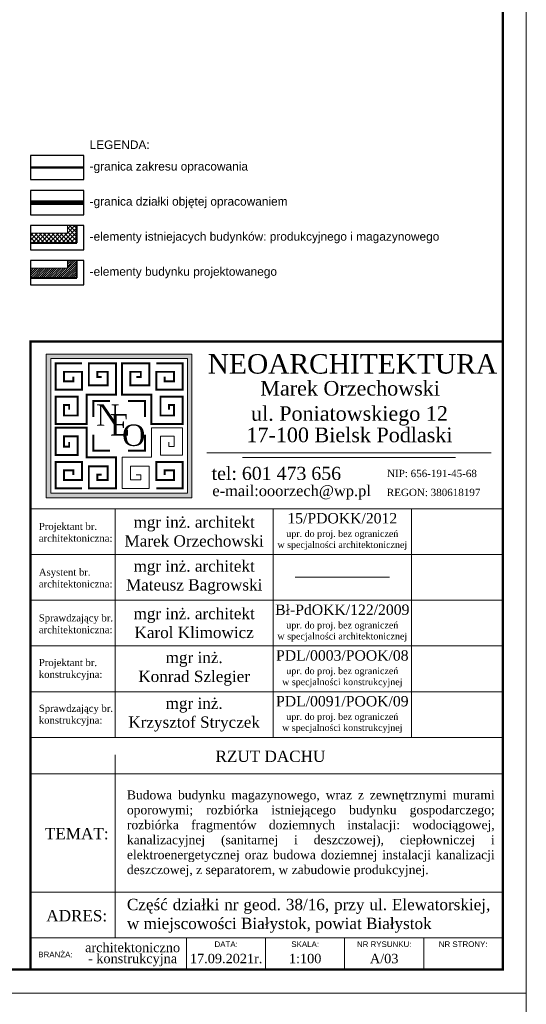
# Model space of a CAD drawing. Header units: millimetres. Extents: x 16720 to 74016, y 25810 to 81213.
# Tile 148 of 256: x 35599 to 36672, y 37512 to 39599. Entities that reach past the tile are written whole.
import ezdxf

# ---------------------------------------------------------------- set-up
doc = ezdxf.new("R2010")
doc.units = ezdxf.units.MM
doc.linetypes.add('HIDDENX2', pattern=[19.05, 12.7, -6.35])
for name, color, linetype, lineweight in [('_GRUBE', 7, 'Continuous', 40), ('_HATCH', 157, 'Continuous', 5), ('_L_GRANICA DZIAŁKI', 10, 'Continuous', 25), ('_OPISY', 110, 'Continuous', 9), ('_PRZERYWANE', 252, 'HIDDENX2', 9), ('_RAMKA', 212, 'Continuous', 9), ('_WIDOKOWE', 252, 'Continuous', 9)]:
    doc.layers.add(name, color=color, linetype=linetype, lineweight=lineweight)
doc.layers.add('K_widok', color=8, linetype='Continuous')
doc.styles.get("Standard").update_dxf_attribs({"font": 'arial.ttf'})

msp = doc.modelspace()

# ---------------------------------------------------------------- hatches: boundary and pattern name
at = {"layer": '_HATCH'}
h = msp.add_hatch(dxfattribs=at)
h.set_pattern_fill('ANSI37', color=5, scale=2)
h.set_pattern_definition([(45, (-4e-11, 8475.648), (-4.4901281, 4.4901281), []), (135, (-4e-11, 8475.648), (-4.4901281, -4.4901281), [])])
h.paths.add_polyline_path([(35719.7, 39126.1), (35719.7, 39162.4), (35699.7, 39162.4), (35699.7, 39146.1), (35621.7, 39146.1), (35621.7, 39126.1)])
h = msp.add_hatch(dxfattribs=at)
h.set_pattern_fill('ANSI31', color=256)
h.set_pattern_definition([(45, (-17228.1318, 71469.466), (-2.24506403, 2.24506403), [])])
h.paths.add_polyline_path([(35719.7, 39051.8), (35719.7, 39088.1), (35699.7, 39088.1), (35699.7, 39071.8), (35621.7, 39071.8), (35621.7, 39051.8)])
at = {"layer": '_OPISY'}
h = msp.add_hatch(color=256, dxfattribs=at)
h.dxf.hatch_style = 1
h.paths.add_polyline_path([(35654.8, 38890.1), (35654.8, 38585.7), (35963.5, 38585.7), (35963.5, 38890.1)])
h.paths.add_polyline_path([(35953.9, 38880.5), (35953.9, 38595.3), (35664.4, 38595.3), (35664.4, 38880.5)], flags=16)
h.paths.add_polyline_path([(35745.6, 38813.8), (35823.4, 38813.8), (35823.4, 38707.1), (35745.6, 38707.1)], flags=24)
h.paths.add_polyline_path([(35774.7, 38793.1), (35843.1, 38793.1), (35843.1, 38687.1), (35774.7, 38687.1)], flags=24)
h.paths.add_polyline_path([(35800.3, 38771), (35874.1, 38771), (35874.1, 38664.1), (35800.3, 38664.1)], flags=24)

# ---------------------------------------------------------------- linework, layer by layer
at = {"layer": '_GRUBE', "color": 5, "ltscale": 0.2}
for p, q in [((35719.7, 39126.1), (35719.7, 39162.4)), ((35621.7, 39126.1), (35719.7, 39126.1))]:
    msp.add_line(p, q, dxfattribs=at)
at = {"layer": '_GRUBE', "ltscale": 0.2}
for p, q in [((35719.7, 39051.8), (35719.7, 39088.1)), ((35621.7, 39051.8), (35719.7, 39051.8))]:
    msp.add_line(p, q, dxfattribs=at)
at = {"layer": '_L_GRANICA DZIAŁKI', "ltscale": 70, "const_width": 10}
msp.add_lwpolyline([(35621.7, 39211.1), (35734.6, 39211.1)], dxfattribs=at)
at = {"layer": '_OPISY'}
for p, q in [((35943.7, 38733.8), (35877.6, 38733.8)), ((35877.6, 38733.8), (35877.6, 38671.5)), ((35943.7, 38676), (35943.7, 38733.8)), ((35925.8, 38715.9), (35896.9, 38715.9)), ((35896.9, 38715.9), (35896.9, 38676)), ((35925.8, 38693.9), (35925.8, 38715.9)), ((35914.8, 38703.5), (35914.8, 38693.9)), ((35914.8, 38693.9), (35925.8, 38693.9)), ((35877.6, 38671.5), (35815.4, 38671.5)), ((35815.4, 38671.5), (35815.4, 38605.5)), ((35896.9, 38676), (35943.7, 38676)), ((36597.4, 38680.6), (35995, 38680.6)), ((36522.1, 38670.6), (36070.3, 38670.6)), ((35873.2, 38652.3), (35833.3, 38652.3)), ((35833.3, 38652.3), (35833.3, 38623.4)), ((35873.2, 38605.5), (35873.2, 38652.3)), ((35833.3, 38623.4), (35855.3, 38623.4)), ((35855.3, 38634.4), (35845.7, 38634.4)), ((35855.3, 38623.4), (35855.3, 38634.4)), ((35815.4, 38605.5), (35873.2, 38605.5)), ((36182, 38417), (36382, 38417))]:
    msp.add_line(p, q, dxfattribs=at)
for points in [[(35654.8, 38890.1), (35963.5, 38890.1), (35963.5, 38585.7), (35654.8, 38585.7)], [(35664.4, 38880.5), (35953.9, 38880.5), (35953.9, 38595.3), (35664.4, 38595.3)]]:
    msp.add_lwpolyline(points, close=True, dxfattribs=at)
at = {"layer": '_OPISY', "const_width": 4.13}
for points in [[(35703.5, 38772.3), (35703.5, 38781.9), (35692.5, 38781.9), (35692.5, 38759.9), (35721.4, 38759.9), (35721.4, 38799.8), (35674.6, 38799.8), (35674.6, 38742), (35740.7, 38742), (35740.7, 38804.2), (35802.9, 38804.2), (35802.9, 38870.3), (35745.1, 38870.3), (35745.1, 38823.5), (35785, 38823.5), (35785, 38852.4), (35763, 38852.4), (35763, 38841.4), (35772.6, 38841.4)], [(35730.4, 38870.3), (35674.6, 38870.3), (35674.6, 38814.5), (35730.4, 38814.5), (35730.4, 38852.4), (35692.5, 38852.4), (35692.5, 38832.4), (35712.5, 38832.4), (35712.5, 38842)], [(35914.8, 38772.3), (35914.8, 38781.9), (35925.8, 38781.9), (35925.8, 38759.9), (35896.9, 38759.9), (35896.9, 38799.8), (35943.7, 38799.8), (35943.7, 38742), (35877.6, 38742), (35877.6, 38804.2), (35815.4, 38804.2), (35815.4, 38870.3), (35873.2, 38870.3), (35873.2, 38823.5), (35833.3, 38823.5), (35833.3, 38852.4), (35855.3, 38852.4), (35855.3, 38841.4), (35845.7, 38841.4)], [(35887.9, 38870.3), (35943.7, 38870.3), (35943.7, 38814.5), (35887.9, 38814.5), (35887.9, 38852.4), (35925.8, 38852.4), (35925.8, 38832.4), (35905.8, 38832.4), (35905.8, 38842)], [(35754.4, 38756.8), (35754.4, 38790.5), (35790.2, 38790.5)], [(35828.1, 38790.5), (35863.9, 38790.5), (35863.9, 38756.8)], [(35703.5, 38703.5), (35703.5, 38693.9), (35692.5, 38693.9), (35692.5, 38715.9), (35721.4, 38715.9), (35721.4, 38676), (35674.6, 38676), (35674.6, 38733.8), (35740.7, 38733.8), (35740.7, 38671.5), (35802.9, 38671.5), (35802.9, 38605.5), (35745.1, 38605.5), (35745.1, 38652.3), (35785, 38652.3), (35785, 38623.4), (35763, 38623.4), (35763, 38634.4), (35772.6, 38634.4)], [(35790.2, 38685.3), (35754.4, 38685.3), (35754.4, 38718.9)], [(35863.9, 38718.9), (35863.9, 38685.3), (35828.1, 38685.3)], [(35730.4, 38605.5), (35674.6, 38605.5), (35674.6, 38661.3), (35730.4, 38661.3), (35730.4, 38623.4), (35692.5, 38623.4), (35692.5, 38643.4), (35712.5, 38643.4), (35712.5, 38633.8)], [(35887.9, 38605.5), (35943.7, 38605.5), (35943.7, 38661.3), (35887.9, 38661.3), (35887.9, 38623.4), (35925.8, 38623.4), (35925.8, 38643.4), (35905.8, 38643.4), (35905.8, 38633.8)]]:
    msp.add_lwpolyline(points, dxfattribs=at)
at = {"layer": '_PRZERYWANE', "ltscale": 5, "const_width": 5}
msp.add_lwpolyline([(35621.7, 39285.4), (35734.6, 39285.4)], dxfattribs=at)
at = {"layer": '_RAMKA'}
for p, q in [((35621.7, 38562.4), (36621.7, 38562.4)), ((35801.1, 38562.4), (35801.1, 38077.6)), ((36135.4, 38562.4), (36135.4, 38077.6)), ((36428.6, 38562.4), (36428.6, 38077.6)), ((35621.7, 38465.4), (36621.7, 38465.4)), ((35621.7, 38368.5), (36621.7, 38368.5)), ((35621.7, 38271.5), (36621.7, 38271.5)), ((35621.7, 38174.6), (36621.7, 38174.6)), ((35621.7, 38077.6), (36621.7, 38077.6)), ((35801.1, 38040.7), (35801.1, 37652.8)), ((35621.7, 38000.7), (36621.7, 38000.7)), ((35621.7, 37749.7), (36621.7, 37749.7)), ((35621.7, 37652.8), (36621.7, 37652.8)), ((35952.3, 37585.8), (35952.3, 37652.8)), ((36119.6, 37585.8), (36119.6, 37652.8)), ((36287, 37585.8), (36287, 37652.8)), ((36454.4, 37585.8), (36454.4, 37652.8))]:
    msp.add_line(p, q, dxfattribs=at)
for points in [[(30171.7, 41735.8), (36671.7, 41735.8), (36671.7, 37535.8), (30171.7, 37535.8)], [(30171.7, 37535.8), (36671.7, 37535.8), (36671.7, 33335.8), (30171.7, 33335.8)]]:
    msp.add_lwpolyline(points, close=True, dxfattribs=at)
at = {"layer": '_RAMKA', "const_width": 5}
msp.add_lwpolyline([(30221.7, 41685.8), (36621.7, 41685.8), (36621.7, 37585.8), (30371.7, 37585.8), (30371.7, 40505.8), (30221.7, 40505.8)], close=True, dxfattribs=at)
msp.add_lwpolyline([(36621.7, 37585.8), (35621.7, 37585.8), (35621.7, 38916.8), (36621.7, 38916.8), (36621.7, 37585.8)], dxfattribs=at)
at = {"layer": '_WIDOKOWE', "color": 5, "ltscale": 0.2}
for p, q in [((35621.7, 39146.1), (35699.7, 39146.1)), ((35699.7, 39146.1), (35699.7, 39162.4))]:
    msp.add_line(p, q, dxfattribs=at)
at = {"layer": '_WIDOKOWE', "ltscale": 0.2}
for p, q in [((35699.7, 39071.8), (35699.7, 39088.1)), ((35621.7, 39071.8), (35699.7, 39071.8))]:
    msp.add_line(p, q, dxfattribs=at)
at = {"layer": 'K_widok'}
for points in [[(35621.7, 39259.7), (35734.6, 39259.7), (35734.6, 39311.1), (35621.7, 39311.1)], [(35621.7, 39185.4), (35734.6, 39185.4), (35734.6, 39236.7), (35621.7, 39236.7)], [(35621.7, 39111.1), (35734.6, 39111.1), (35734.6, 39162.4), (35621.7, 39162.4)], [(35621.7, 39036.8), (35734.6, 39036.8), (35734.6, 39088.1), (35621.7, 39088.1)]]:
    msp.add_lwpolyline(points, close=True, dxfattribs=at)

# ---------------------------------------------------------------- texts
at = {"layer": '_OPISY', "char_height": 18, "width": 806.822, "attachment_point": 1}
for s, insert in [('LEGENDA:', (35746.8, 39342.7)), ('-granica zakresu opracowania', (35746.8, 39296.9)), ('-granica działki objętej opracowaniem', (35746.8, 39222.6)), ('-elementy istniejacych budynków: produkcyjnego i magazynowego', (35746.8, 39148.3)), ('-elementy budynku projektowanego', (35746.8, 39074))]:
    msp.add_mtext(s, dxfattribs=dict(at, insert=insert))
at = {"layer": '_OPISY'}
for s, width, insert, char_height, attachment_point in [('{\\fTimes New Roman|b0|i0|c238|p18;\\H0.75x;NEOARCHITEKTURA }', 780.78, (35996.9, 38889.9), 55.039, 1), ('\\pxqc;{\\fTimes New Roman|b0|i0|c238|p18;\\H0.75x;Marek Orzechowski}', 5683.106, (36298.6, 38817.3), 41.279, 5), ('{\\fTimes New Roman|b0|i0|c238|p18;\\H0.75x;N}', 3691.735, (35760.7, 38783.5), 60.543, 1), ('\\pxsm1,qc;{\\fTimes New Roman|b0|i0|c238|p18;\\H0.75x;ul. Poniatowskiego 12\\P}', 5301.681, (36297.2, 38759), 41.279, 5), ('{\\fTimes New Roman|b0|i0|c238|p18;\\H0.75x;E}', 3691.735, (35789.9, 38762.8), 60.543, 1), ('{\\fTimes New Roman|b0|i0|c238|p18;\\H0.75x;O}', 3691.735, (35815.5, 38740.8), 60.543, 1), ('\\pxsm1,qc;{\\fTimes New Roman|b0|i0|c238|p18;\\H0.75x;17-100 Bielsk Podlaski}', 6679.707, (36297.2, 38718.5), 41.279, 5), ('\\pxsm1,qc;{\\fTimes New Roman|b0|i0|c238|p18;\\H0.75x;tel: 601 473 656}', 2891.348, (36142.3, 38636.9), 37.086, 5), ('\\pxsm1,qc;{\\fTimes New Roman|b0|i0|c238|p18;\\H0.75x;NIP: 656-191-45-68}', 3150.054, (36471.9, 38636.9), 20.64, 5), ('\\pxsm1,qc;{\\fTimes New Roman|b0|i0|c238|p18;\\H0.75x;e-mail:ooorzech@wp.pl}', 512.419, (36174.6, 38596.7), 30.65, 5), ('\\pxsm1,qc;{\\fTimes New Roman|b0|i0|c238|p18;\\H0.75x;REGON: 380618197}', 3125.568, (36475.4, 38596.7), 20.64, 5), ('\\pxqc;{\\fTimes New Roman|b0|i0|c238|p18;\\H1.2x;mgr inż. architekt \\PMarek Orzechowski}', 6996.397, (35968.2, 38513.9), 20, 5), ('\\pxqc;{\\fTimes New Roman|b0|i0|c238|p18;\\H1.1x;15/PDOKK/2012\\H1.090909x;\\P\\H0.583333x;\\C115;upr. do proj. bez ograniczeń\\Pw specjalności architektonicznej}', 372.218, (36282, 38513.9), 20, 5), ('{\\fTimes New Roman|b0|i0|c238|p18;\\H0.75x;Projektant br. \\Parchitektoniczna:}', 146.935, (35639.2, 38512.2), 20, 4), ('{\\fTimes New Roman|b0|i0|c238|p18;\\H0.75x;Asystent br. \\Parchitektoniczna:}', 131.274, (35639.2, 38415.3), 20, 4), ('\\pxqc;{\\fTimes New Roman|b0|i0|c238|p18;\\H1.2x;mgr inż. architekt \\PMateusz Bagrowski}', 6996.397, (35968.2, 38417), 20, 5), ('{\\fTimes New Roman|b0|i0|c238|p18;\\H0.75x;Sprawdzający br. \\Parchitektoniczna:}', 161.851, (35639.2, 38318.3), 20, 4), ('\\pxqc;{\\fTimes New Roman|b0|i0|c238|p18;\\H1.2x;mgr inż. architekt \\PKarol Klimowicz}', 6996.397, (35968.2, 38320), 20, 5), ('\\pxqc;{\\fTimes New Roman|b0|i0|c238|p18;\\H1.1x;Bł-PdOKK/122/2009\\P\\H0.636363x;\\C115;upr. do proj. bez ograniczeń\\Pw specjalności architektonicznej}', 372.218, (36282, 38320), 20, 5), ('\\pxqc;{\\fTimes New Roman|b0|i0|c238|p18;\\H1.2x;mgr inż. \\PKonrad Szlegier}', 6996.397, (35968.2, 38223.1), 20, 5), ('\\pxqc;{\\fTimes New Roman|b0|i0|c238|p18;\\H1.1x;PDL/0003/POOK/08\\P\\H0.636363x;\\C115;upr. do proj. bez ograniczeń\\Pw specjalności konstrukcyjnej}', 372.218, (36282, 38223.1), 20, 5), ('{\\fTimes New Roman|b0|i0|c238|p18;\\H0.75x;Projektant br. \\Pkonstrukcyjna:}', 149.659, (35639.2, 38221.4), 20, 4), ('\\pxqc;{\\fTimes New Roman|b0|i0|c238|p18;\\H1.1x;PDL/0091/POOK/09\\P\\H0.636363x;\\C115;upr. do proj. bez ograniczeń\\Pw specjalności konstrukcyjnej}', 372.218, (36282, 38126.1), 20, 5), ('{\\fTimes New Roman|b0|i0|c238|p18;\\H0.75x;Sprawdzający br. \\Pkonstrukcyjna:}', 161.851, (35639.2, 38124.4), 20, 4), ('\\pxqc;{\\fTimes New Roman|b0|i0|c238|p18;\\H1.2x;mgr inż. \\PKrzysztof Stryczek}', 6996.397, (35968.2, 38126.1), 20, 5), ('{\\fTimes New Roman|b0|i0|c238|p18;\\H1.2x;RZUT DACHU}', 7623.867, (36129.8, 38037.5), 20, 5), ('\\A1;\\pxqj;{\\fTimes New Roman|b0|i0|c238|p18;Budowa budynku magazynowego, wraz z zewnętrznymi murami oporowymi; rozbiórka istniejącego budynku gospodarczego; rozbiórka fragmentów doziemnych instalacji: wodociągowej, kanalizacyjnej (sanitarnej i deszczowej), ciepłowniczej i elektroenergetycznej oraz budowa doziemnej instalacji kanalizacji deszczowej, z separatorem, w zabudowie produkcyjnej.}', 776.657, (35825.8, 37873.5), 19, 4), ('{\\fTimes New Roman|b0|i0|c238|p18;\\H1.2x;TEMAT:}', 571.53, (35719.5, 37873.5), 20, 5), ('\\pxqj;{\\fTimes New Roman|b0|i0|c238|p18;\\H1.2x;Część działki nr geod. 38/16, przy ul. Elewatorskiej, w miejscowości Białystok, powiat Białystok}', 767.4, (35825.8, 37699.6), 20, 4), ('{\\fTimes New Roman|b0|i0|c238|p18;\\H1.2x;ADRES:}', 571.53, (35719.5, 37699.6), 20, 5), ('\\pxsm0.7;{\\fTimes New Roman|b0|i0|c238|p18;architektoniczno\\P- konstrukcyjna}', 5587.693, (35837.8, 37617.6), 20, 5), ('{\\H1.2x;DATA:}', 571.53, (36036, 37639.4), 10, 5), ('{\\H1.2x;SKALA:}', 571.53, (36203.3, 37639.4), 10, 5), ('{\\H1.2x;NR RYSUNKU:}', 2460.026, (36370.7, 37639.4), 10, 5), ('{\\H1.2x;NR STRONY:}', 2460.026, (36538, 37639.4), 10, 5), ('{\\H1.2x;BRANŻA:}', 571.53, (35638.1, 37617.6), 10, 4), ('\\pxsm0.7;{\\fTimes New Roman|b0|i0|c238|p18;17.09.2021r.}', 215.46, (36036, 37608.9), 20, 5), ('\\pxsm0.7;{\\fTimes New Roman|b0|i0|c238|p18;1:100}', 215.46, (36203.3, 37608.9), 20, 5), ('\\pxsm0.7;{\\fTimes New Roman|b0|i0|c238|p18;A/03}', 215.46, (36370.7, 37608.9), 20, 5)]:
    msp.add_mtext_dynamic_manual_height_columns(s, width=width, gutter_width=50, heights=[0], dxfattribs=dict(at, insert=insert, char_height=char_height, attachment_point=attachment_point))

doc.saveas('drawing.dxf')
